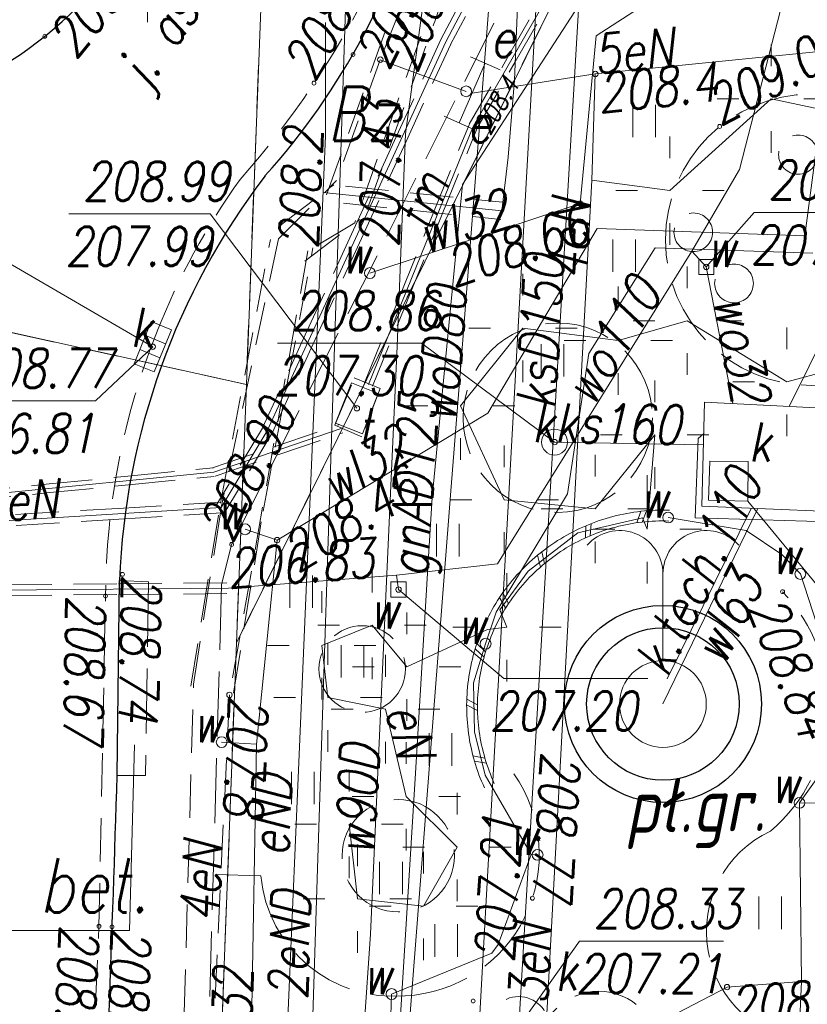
# Model space of a CAD drawing. Extents: x 6591072 to 6591270, y 5674713 to 5675005.
# Tile 34 of 37: x 6591226 to 6591244, y 5674934 to 5674957. Entities that reach past the tile are written whole.
import ezdxf
from ezdxf.enums import TextEntityAlignment as Align

# ---------------------------------------------------------------- set-up
doc = ezdxf.new("R2010")
doc.units = 0
for name, pattern in [('1', [0]), ('KOC', [2, 1.5, -0.5]), ('KOJ', [0]), ('KON', [1.5, 1, -0.5]), ('KOU', [1.5, 1, -0.5]), ('UBE', [1.5, 1, -0.5]), ('UBT', [1.5, 1, -0.5]), ('UBW', [1.5, 1, -0.5]), ('UOK', [1.5, 1, -0.5]), ('UOT', [1.5, 1, -0.5]), ('UPE', [0]), ('UPG', [0]), ('UPK', [0]), ('UPT', [0]), ('UPW', [0])]:
    doc.linetypes.add(name, pattern=pattern)
doc.layers.get('0').update_dxf_attribs({"color": 250, "linetype": 'CONTINUOUS', "lineweight": 100})
for name, color, linetype, lineweight in [('DROGI_L_0', 7, 'KON', 18), ('Dzialki', 7, '1', 18), ('Kontury', 90, '1', 18), ('Numery_konturow', 90, 'CONTINUOUS', 13), ('SDROK_T_0', 7, 'CONTINUOUS', 18), ('SDROK_T_1', 7, 'CONTINUOUS', 18), ('SDRPK_L_0', 7, 'KOJ', 25), ('SDRPK_L_1', 7, 'KOU', 18), ('SDRPK_L_2', 7, 'KOC', 18), ('SDRPT_L_1', 7, '1', 18), ('SZAPM_T_0', 7, 'CONTINUOUS', 18), ('SZZPZ_T_0', 7, 'CONTINUOUS', 18), ('UEEOA_T_3', 1, 'CONTINUOUS', 18), ('UEEOA_T_9', 1, 'CONTINUOUS', 18), ('UEEOC_T_0', 1, 'CONTINUOUS', 18), ('UEEOC_T_1', 1, 'CONTINUOUS', 18), ('UEEOO_T_0', 1, 'CONTINUOUS', 18), ('UEEPB_L_0', 1, 'UBE', 18), ('UEEPB_L_1', 1, 'UBE', 18), ('UEEPON_L_0', 1, 'UPE', 18), ('UEEPON_L_1', 1, 'UPE', 18), ('UGGOO_T_0', 2, 'CONTINUOUS', 18), ('UGGPON_L_1', 2, 'UPG', 18), ('UKKOA_T_13', 36, 'CONTINUOUS', 18), ('UKKOA_T_3', 36, 'CONTINUOUS', 18), ('UKKOA_T_4', 36, 'CONTINUOUS', 18), ('UKKOA_T_9', 36, 'CONTINUOUS', 18), ('UKKOC_T_1', 36, 'CONTINUOUS', 18), ('UKKOC_T_3', 36, 'CONTINUOUS', 18), ('UKKOC_T_4', 36, 'CONTINUOUS', 18), ('UKKOO_T_1', 36, 'CONTINUOUS', 18), ('UKKOO_T_7', 36, 'CONTINUOUS', 18), ('UKKPA_L_2', 36, '1', 18), ('UKKPA_L_5', 36, 'UOK', 18), ('UKKPOL_L_0', 36, 'UPG', 18), ('UKKPOM_L_0', 36, 'UPG', 18), ('UKKPOP_L_1', 36, 'UPG', 18), ('UTTOA_T_14', 30, 'CONTINUOUS', 18), ('UTTOA_T_3', 30, 'CONTINUOUS', 18), ('UTTOC_T_2', 30, 'CONTINUOUS', 18), ('UTTOC_T_3', 30, 'CONTINUOUS', 18), ('UTTOO_T_2', 30, 'CONTINUOUS', 18), ('UTTPA_L_6', 30, 'UOT', 18), ('UTTPB_L_2', 30, 'UBT', 18), ('UTTPOM_L_0', 30, 'UPT', 18), ('UWWOA_T_11', 5, 'CONTINUOUS', 18), ('UWWOA_T_2', 5, 'CONTINUOUS', 18), ('UWWOA_T_3', 5, 'CONTINUOUS', 18), ('UWWOA_T_7', 5, 'CONTINUOUS', 18), ('UWWOC_T_0', 5, 'CONTINUOUS', 18), ('UWWOC_T_2', 5, 'CONTINUOUS', 18), ('UWWOC_T_4', 5, 'CONTINUOUS', 18), ('UWWOO_T_0', 5, 'CONTINUOUS', 18), ('UWWOO_T_1', 5, 'CONTINUOUS', 18), ('UWWOO_T_4', 5, 'CONTINUOUS', 18), ('UWWPB_L_0', 5, 'UBW', 18), ('UWWPL_L_0', 5, 'UPW', 18), ('UWWPM_L_0', 5, 'UPW', 18), ('UWWPM_L_1', 5, 'UPW', 18), ('UWWPM_L_6', 5, 'UPW', 18), ('WUKOS_T_1', 7, 'CONTINUOUS', 18)]:
    doc.layers.add(name, color=color, linetype=linetype, lineweight=lineweight)
doc.styles.add('K1_ACAD', font='romans.shx', dxfattribs={"width": 0.8, "oblique": 12})

# ---------------------------------------------------------------- blocks, each defined once
blk = doc.blocks.new('other_WSU')
at = {"linetype": 'Continuous'}
blk.add_circle((0, 0), 0.045, dxfattribs=at)
blk = doc.blocks.new('ARM')
at = {"linetype": 'Continuous'}
blk.add_circle((0, 0), 0.125, dxfattribs=at)
blk = doc.blocks.new('other_LAT')
at = {"linetype": 'Continuous'}
for p, q in [((0, 0.75), (0, 1.25)), ((-1.25, 0), (-0.75, 0)), ((0.75, 0), (1.25, 0)), ((0, -0.75), (0, -1.25))]:
    blk.add_line(p, q, dxfattribs=at)
blk = doc.blocks.new('other_STE')
at = {"linetype": 'Continuous'}
for p, q in [((-0.75, 0.375), (-0.75, -0.375)), ((0.75, 0.375), (0.75, -0.375)), ((-0.75, 0), (0.75, 0))]:
    blk.add_line(p, q, dxfattribs=at)
blk = doc.blocks.new('other_UGE')
at = {"linetype": 'Continuous'}
blk.add_circle((0, 0), 0.0625, dxfattribs=at)
blk = doc.blocks.new('other_KRA')
at = {"linetype": 'Continuous'}
for p, q in [((-0.525, -0.25), (-0.525, 0.25)), ((-0.525, 0.25), (0.525, 0.25)), ((-0.175, -0.25), (-0.175, 0.25)), ((0.175, -0.25), (0.175, 0.25)), ((0.525, 0.25), (0.525, -0.25)), ((0.525, -0.25), (-0.525, -0.25))]:
    blk.add_line(p, q, dxfattribs=at)
blk = doc.blocks.new('other_WLZ')
at = {"linetype": 'Continuous'}
blk.add_circle((0, 0), 0.3, dxfattribs=at)
blk = doc.blocks.new('other_UGK')
at = {"linetype": 'Continuous'}
blk.add_circle((0, 0), 0.0625, dxfattribs=at)
blk = doc.blocks.new('other_WLD')
at = {"linetype": 'Continuous'}
for p, q in [((0.5, 0.333), (-0.5, 0.333)), ((-0.5, 0.333), (-0.5, -0.333)), ((0.5, -0.333), (0.5, 0.333)), ((-0.5, -0.333), (0.5, -0.333))]:
    blk.add_line(p, q, dxfattribs=at)
blk = doc.blocks.new('other_ZAS')
at = {"linetype": 'Continuous'}
for p, q in [((0.175, 0.175), (-0.175, 0.175)), ((-0.175, 0.175), (-0.175, -0.175)), ((0.175, -0.175), (0.175, 0.175)), ((-0.175, -0.175), (0.175, -0.175))]:
    blk.add_line(p, q, dxfattribs=at)
blk = doc.blocks.new('other_UGW')
at = {"linetype": 'Continuous'}
blk.add_circle((0, 0), 0.0625, dxfattribs=at)
blk = doc.blocks.new('other_FON')
at = {"linetype": 'Continuous'}
blk.add_line((0, 1), (0, 3), dxfattribs=at)
blk.add_circle((0, 0), 1, dxfattribs=at)
for centre, start, end in [((-1, 3), 0.0022, 138.5904), ((1, 3), 41.4096, 179.9978)]:
    blk.add_arc(centre, 1, start, end, dxfattribs=at)
blk = doc.blocks.new('TRA1')
at = {"linetype": 'Continuous'}
for p, q in [((-0.2625, -0.375), (-0.2625, 0.375)), ((0.2625, -0.375), (0.2625, 0.375))]:
    blk.add_line(p, q, dxfattribs=at)

msp = doc.modelspace()

# ---------------------------------------------------------------- linework, layer by layer
at = {"layer": 'DROGI_L_0', "linetype": 'KON'}
msp.add_arc((6591247.589, 5674956.77), 18.948, 95.0149, 180.4119, dxfattribs=at)
at = {"layer": 'Dzialki'}
for p, q in [((6591230.7, 5674942.56), (6591242.39, 5674966.21)), ((6591230.93, 5674948.52), (6591231.27, 5674957.38)), ((6591218.2, 5674951.33), (6591230.93, 5674948.52)), ((6591230.7, 5674942.56), (6591230.93, 5674948.52)), ((6591229.77, 5674917.99), (6591230.7, 5674942.56))]:
    msp.add_line(p, q, dxfattribs=at)
at = {"layer": 'Kontury', "linetype": 'KOU'}
for p, q in [((6591242.39, 5674966.21), (6591230.7, 5674942.56)), ((6591231.27, 5674957.38), (6591230.93, 5674948.52)), ((6591218.2, 5674951.33), (6591230.93, 5674948.52)), ((6591230.93, 5674948.52), (6591230.7, 5674942.56)), ((6591230.7, 5674942.56), (6591229.77, 5674917.99))]:
    msp.add_line(p, q, dxfattribs=at)
at = {"layer": 'SDROK_T_1', "linetype": 'Continuous'}
for p in [(6591228.35, 5674940.21), (6591221.355, 5674935.927)]:
    msp.add_line(p, (6591228.232, 5674935.927), dxfattribs=at)
at = {"layer": 'SDRPK_L_0', "linetype": 'KOJ'}
msp.add_line((6591227.95, 5674939.5), (6591228, 5674944), dxfattribs=at)
for radius in [2.273, 1.76]:
    msp.add_circle((6591240.54, 5674941.15), radius, dxfattribs=at)
for centre, radius, start, end in [((6591220.473, 5674963.776), 9.27, 275.6161, 12.8681), ((6591220.358, 5674963.74), 7.38, 269.6273, 8.3377), ((6591219.193, 5674964.267), 16.36, 318.0456, 345.7492), ((6591244.467, 5674943.34), 16.48, 142.6849, 177.7043), ((6590323.178, 5674967.662), 905.21, 356.837948, 358.21721)]:
    msp.add_arc(centre, radius, start, end, dxfattribs=at)
at = {"layer": 'SDRPK_L_1', "linetype": 'KOU'}
for p, q in [((6591227.53, 5674936.02), (6591227.68, 5674943.64)), ((6591226.73, 5674917.76), (6591227.53, 5674936.02))]:
    msp.add_line(p, q, dxfattribs=at)
for centre, radius, start, end in [((6591214.853, 5674967.23), 21.2, 318.7428, 333.4072), ((6591243.96, 5674943.766), 16.23, 144.241, 158.4009), ((6591244.3, 5674943.564), 16.62, 158.1851, 179.7375)]:
    msp.add_arc(centre, radius, start, end, dxfattribs=at)
at = {"layer": 'SDRPK_L_2', "linetype": 'KOC'}
for p, q in [((6591241.14, 5674965.78), (6591230.59, 5674944.83)), ((6591230.59, 5674944.83), (6591230.36, 5674943.9)), ((6591228, 5674944), (6591228.67, 5674943.97)), ((6591228.67, 5674943.97), (6591228.6, 5674939.5)), ((6591230.36, 5674943.9), (6591230.07, 5674933.92)), ((6591228.6, 5674939.5), (6591227.95, 5674939.5)), ((6591231.26, 5674937.19), (6591230.21, 5674937.22))]:
    msp.add_line(p, q, dxfattribs=at)
for centre, radius in [((6591243.957, 5674951.856), 3.357), ((6591243.66, 5674953.82), 0.452), ((6591241.24, 5674952.03), 0.445), ((6591242.18, 5674950.85), 0.447), ((6591238.113, 5674947.753), 2.183), ((6591233.603, 5674941.958), 0.998), ((6591234.434, 5674937.65), 1.296), ((6591239.056, 5674933.129), 1.394)]:
    msp.add_circle(centre, radius, dxfattribs=at)
for centre, radius, start, end in [((6591240.571, 5674941.111), 3.789, 310.269, 43.9233), ((6591234.431, 5674937.673), 3.257, 272.7904, 34.9783), ((6591244.11, 5674935.896), 2.567, 115.125, 264.6363), ((6591234.326, 5674937.489), 3.08, 185.5719, 274.9186)]:
    msp.add_arc(centre, radius, start, end, dxfattribs=at)
at = {"layer": 'SDRPT_L_1', "linetype": '1'}
for p, q in [((6591239.937, 5674945.33), (6591240.032, 5674945.594)), ((6591240.06, 5674945.346), (6591240.163, 5674945.607)), ((6591238.863, 5674945.032), (6591238.887, 5674945.312)), ((6591238.75, 5674944.982), (6591238.765, 5674945.262)), ((6591237.807, 5674944.388), (6591237.749, 5674944.663)), ((6591237.712, 5674944.307), (6591237.647, 5674944.58)), ((6591236.911, 5674943.364), (6591236.771, 5674943.607)), ((6591236.979, 5674943.468), (6591236.845, 5674943.715)), ((6591236.415, 5674942.231), (6591236.21, 5674942.423)), ((6591236.449, 5674942.35), (6591236.25, 5674942.548)), ((6591236.262, 5674941.127), (6591236.015, 5674941.26)), ((6591236.263, 5674941.003), (6591236.012, 5674941.128)), ((6591236.433, 5674939.901), (6591236.158, 5674939.958)), ((6591236.47, 5674939.783), (6591236.193, 5674939.831))]:
    msp.add_line(p, q, dxfattribs=at)
for radius, start, end in [(4.523, 88.0594, 104.7086), (4.523, 104.7086, 121.3579), (4.273, 88.0594, 104.7086), (4.273, 104.7086, 121.3579), (4.523, 121.3579, 138.0072), (4.273, 121.3579, 138.0072), (4.523, 138.0072, 154.6564), (4.273, 138.0072, 154.6564), (4.523, 154.6564, 171.3057), (4.273, 154.6564, 171.3057), (4.523, 171.3057, 187.9549), (4.273, 171.3057, 187.9549), (4.523, 187.9549, 204.6042), (4.273, 187.9549, 204.6042)]:
    msp.add_arc((6591240.535, 5674941.099), radius, start, end, dxfattribs=at)
at = {"layer": 'UEEPB_L_0', "linetype": 'UBE'}
for p, q in [((6591235.269, 5674956.871), (6591238.432, 5674966.374)), ((6591236.463, 5674958.452), (6591235.419, 5674956.478)), ((6591236.684, 5674958.335), (6591235.641, 5674956.362)), ((6591232.779, 5674952.892), (6591234.324, 5674957.198)), ((6591234.48, 5674957.17), (6591234.02, 5674956.01)), ((6591233.72, 5674952.555), (6591235.265, 5674956.86)), ((6591235.416, 5674956.472), (6591234.386, 5674954.23)), ((6591235.644, 5674956.368), (6591234.614, 5674954.125)), ((6591234.386, 5674954.23), (6591233.356, 5674951.987)), ((6591234.614, 5674954.125), (6591233.584, 5674951.883)), ((6591231.676, 5674952.165), (6591232.949, 5674953.123)), ((6591233.214, 5674953.096), (6591236.842, 5674952.722)), ((6591233.173, 5674952.699), (6591236.801, 5674952.324)), ((6591232.277, 5674951.366), (6591233.55, 5674952.324)), ((6591233.356, 5674951.987), (6591232.326, 5674949.745)), ((6591230.332, 5674945.785), (6591231.485, 5674951.859)), ((6591231.315, 5674945.599), (6591232.467, 5674951.672)), ((6591233.584, 5674951.883), (6591232.554, 5674949.64)), ((6591232.326, 5674949.745), (6591231.296, 5674947.502)), ((6591232.554, 5674949.64), (6591231.524, 5674947.398)), ((6591231.303, 5674947.514), (6591230.243, 5674945.744)), ((6591231.517, 5674947.386), (6591230.457, 5674945.616)), ((6591227.974, 5674945.662), (6591230.342, 5674945.805)), ((6591229.647, 5674941.559), (6591230.33, 5674945.772)), ((6591225.605, 5674945.52), (6591227.974, 5674945.662)), ((6591227.989, 5674945.413), (6591230.358, 5674945.555)), ((6591230.635, 5674941.399), (6591231.317, 5674945.612)), ((6591225.62, 5674945.27), (6591227.989, 5674945.413))]:
    msp.add_line(p, q, dxfattribs=at)
at = {"layer": 'UEEPB_L_1', "linetype": 'UBE'}
for p, q in [((6591238.46, 5674966.44), (6591233.43, 5674952.25)), ((6591234.02, 5674956.01), (6591233.01, 5674953.22)), ((6591231.67, 5674951.88), (6591233.01, 5674953.22)), ((6591233.43, 5674952.25), (6591232.35, 5674951.6)), ((6591231.67, 5674951.88), (6591230.35, 5674945.68)), ((6591232.35, 5674951.6), (6591230.54, 5674941.36)), ((6591229.71, 5674941.61), (6591230.35, 5674945.68)), ((6591229.41, 5674931.03), (6591229.71, 5674941.61)), ((6591230.54, 5674941.36), (6591230.03, 5674930.58))]:
    msp.add_line(p, q, dxfattribs=at)
at = {"layer": 'UEEPON_L_0', "linetype": 'UPE'}
for p, q in [((6591235.53, 5674956.42), (6591238.66, 5674962.34)), ((6591247.89, 5674956.58), (6591238.98, 5674955.68)), ((6591231.41, 5674947.45), (6591235.53, 5674956.42)), ((6591234.02, 5674956.01), (6591236, 5674955.28)), ((6591238.98, 5674955.68), (6591236.14, 5674955.24)), ((6591238.98, 5674955.68), (6591238.9, 5674953.23)), ((6591240.7, 5674952.99), (6591243.04, 5674955.11)), ((6591243.04, 5674955.11), (6591246.03, 5674954.46)), ((6591238.9, 5674953.23), (6591237.61, 5674929.32)), ((6591238.9, 5674953.23), (6591240.7, 5674952.99)), ((6591241.1, 5674949.99), (6591239.51, 5674949.53)), ((6591243.4, 5674948.58), (6591241.1, 5674949.99)), ((6591237.31, 5674949.82), (6591235.87, 5674948.03)), ((6591239.51, 5674949.53), (6591237.31, 5674949.82)), ((6591246.07, 5674949.3), (6591243.4, 5674948.58)), ((6591235.87, 5674948.03), (6591236.88, 5674945.86)), ((6591230.35, 5674945.68), (6591231.41, 5674947.45)), ((6591238.98, 5674945.65), (6591240.35, 5674947.36)), ((6591240.35, 5674947.36), (6591240.18, 5674945.18)), ((6591241.35, 5674947.27), (6591241.482, 5674947.388)), ((6591241.35, 5674947.27), (6591241.28, 5674945.44)), ((6591236.88, 5674945.86), (6591238.98, 5674945.65)), ((6591211.4, 5674944.54), (6591230.35, 5674945.68)), ((6591240.07, 5674945.44), (6591238.58, 5674945.1)), ((6591240.18, 5674945.18), (6591240.07, 5674945.44)), ((6591241.28, 5674945.44), (6591247.45, 5674945.27)), ((6591238.58, 5674945.1), (6591237.43, 5674944.21)), ((6591237.43, 5674944.21), (6591236.78, 5674943.32)), ((6591236.78, 5674943.32), (6591236.94, 5674942.92)), ((6591233.83, 5674942.97), (6591232.67, 5674942.5)), ((6591234.63, 5674942.01), (6591233.83, 5674942.97)), ((6591236.49, 5674942.87), (6591234.63, 5674942.01)), ((6591236.94, 5674942.92), (6591236.49, 5674942.87)), ((6591232.67, 5674942.5), (6591232.81, 5674941.3)), ((6591232.81, 5674941.3), (6591234.14, 5674941.03)), ((6591234.14, 5674941.03), (6591234.62, 5674939.02)), ((6591234.62, 5674939.02), (6591235.79, 5674937.85)), ((6591233.49, 5674936.66), (6591233.3, 5674938.38)), ((6591235.79, 5674937.85), (6591235.02, 5674936.49)), ((6591235.02, 5674936.49), (6591233.49, 5674936.66))]:
    msp.add_line(p, q, dxfattribs=at)
at = {"layer": 'UEEPON_L_1', "linetype": 'UPE'}
for p, q in [((6591233.327, 5674960.541), (6591232.572, 5674937.354)), ((6591237.195, 5674957.463), (6591237.116, 5674955.538)), ((6591232.755, 5674954.254), (6591232.755, 5674956.866)), ((6591237.116, 5674955.538), (6591236.97, 5674953.76)), ((6591232.176, 5674940.698), (6591232.755, 5674954.254)), ((6591236.97, 5674953.76), (6591236.821, 5674952.523)), ((6591236.821, 5674952.523), (6591232.699, 5674952.949)), ((6591231.426, 5674923.188), (6591232.176, 5674940.698)), ((6591232.572, 5674937.354), (6591231.803, 5674913.7))]:
    msp.add_line(p, q, dxfattribs=at)
at = {"layer": 'UGGPON_L_1', "linetype": 'UPG'}
for p, q in [((6591239.726, 5674959), (6591235.915, 5674953.135)), ((6591235.915, 5674953.135), (6591235.217, 5674945.91)), ((6591235.217, 5674945.91), (6591235.117, 5674944.295)), ((6591235.117, 5674944.295), (6591234.828, 5674939.558)), ((6591234.828, 5674939.558), (6591233.246, 5674913.63))]:
    msp.add_line(p, q, dxfattribs=at)
at = {"layer": 'UKKOC_T_3', "linetype": 'Continuous'}
for p in [(6591228.77, 5674949.39), (6591224.128, 5674948.142)]:
    msp.add_line(p, (6591227.45, 5674948.142), dxfattribs=at)
at = {"layer": 'UKKOC_T_4', "linetype": 'Continuous'}
for p, q in [((6591231.648, 5674949.47), (6591234.97, 5674949.47)), ((6591238.04, 5674947.19), (6591234.97, 5674949.47)), ((6591242.5, 5674945.83), (6591244.863, 5674942.95)), ((6591237.211, 5674933.701), (6591238.615, 5674935.68)), ((6591238.615, 5674935.68), (6591241.937, 5674935.68))]:
    msp.add_line(p, q, dxfattribs=at)
at = {"layer": 'UKKPA_L_2', "linetype": '1'}
for p, q in [((6591241.44, 5674945.71), (6591241.5, 5674948.11)), ((6591241.5, 5674948.11), (6591245.28, 5674947.92)), ((6591241.59, 5674945.85), (6591241.62, 5674946.75)), ((6591241.62, 5674946.75), (6591242.51, 5674946.74)), ((6591242.51, 5674946.74), (6591242.5, 5674945.83)), ((6591242.5, 5674945.83), (6591241.59, 5674945.85)), ((6591245.25, 5674945.55), (6591241.44, 5674945.71))]:
    msp.add_line(p, q, dxfattribs=at)
at = {"layer": 'UKKPA_L_5', "linetype": 'UOK'}
msp.add_circle((6591237.211, 5674933.701), 0.7, dxfattribs=at)
at = {"layer": 'UKKPOL_L_0', "linetype": '1'}
msp.add_line((6591241.475, 5674947.128), (6591238.04, 5674947.19), dxfattribs=at)
at = {"layer": 'UKKPOL_L_0', "linetype": 'UPK'}
msp.add_line((6591240.64, 5674941.73), (6591242.572, 5674945.662), dxfattribs=at)
at = {"layer": 'UKKPOM_L_0', "linetype": 'UPG'}
msp.add_line((6591219.8, 5674954.6), (6591228.77, 5674949.39), dxfattribs=at)
at = {"layer": 'UKKPOP_L_1', "linetype": 'UPK'}
for p, q in [((6591239.095, 5674965.789), (6591237.211, 5674933.701)), ((6591236.057, 5674929.305), (6591237.944, 5674963.218))]:
    msp.add_line(p, q, dxfattribs=at)
at = {"layer": 'UTTOC_T_3', "linetype": 'Continuous'}
for p in [(6591226.834, 5674952.455), (6591233.48, 5674947.97)]:
    msp.add_line(p, (6591230.091, 5674952.455), dxfattribs=at)
at = {"layer": 'UTTPA_L_6', "linetype": 'UOT'}
for p, q in [((6591232.97, 5674947.58), (6591233.42, 5674948.67)), ((6591233.42, 5674948.67), (6591234.02, 5674948.43)), ((6591234.02, 5674948.43), (6591233.59, 5674947.31)), ((6591233.59, 5674947.31), (6591232.97, 5674947.58))]:
    msp.add_line(p, q, dxfattribs=at)
at = {"layer": 'UTTPB_L_2', "linetype": 'UBT'}
for p, q in [((6591236.958, 5674956.06), (6591237.843, 5674957.6)), ((6591237.132, 5674955.96), (6591238.017, 5674957.5)), ((6591236.073, 5674954.52), (6591236.958, 5674956.06)), ((6591236.247, 5674954.42), (6591237.132, 5674955.96)), ((6591235.264, 5674952.524), (6591236.067, 5674954.508)), ((6591235.449, 5674952.449), (6591236.253, 5674954.432)), ((6591234.461, 5674950.541), (6591235.264, 5674952.524)), ((6591234.646, 5674950.466), (6591235.449, 5674952.449)), ((6591233.657, 5674948.558), (6591234.461, 5674950.541)), ((6591233.843, 5674948.482), (6591234.646, 5674950.466)), ((6591231.618, 5674947.095), (6591233.088, 5674947.595)), ((6591231.682, 5674946.905), (6591233.152, 5674947.405)), ((6591230.148, 5674946.595), (6591231.618, 5674947.095)), ((6591230.212, 5674946.405), (6591231.682, 5674946.905)), ((6591228.274, 5674946.412), (6591230.17, 5674946.6)), ((6591224.481, 5674946.037), (6591226.378, 5674946.225)), ((6591226.378, 5674946.225), (6591228.274, 5674946.412)), ((6591228.294, 5674946.213), (6591230.19, 5674946.4)), ((6591224.501, 5674945.838), (6591226.397, 5674946.025)), ((6591226.397, 5674946.025), (6591228.294, 5674946.213))]:
    msp.add_line(p, q, dxfattribs=at)
at = {"layer": 'UTTPOM_L_0', "linetype": 'UPT'}
for p, q in [((6591236.16, 5674954.47), (6591239.7, 5674960.63)), ((6591233.75, 5674948.52), (6591236.16, 5674954.47)), ((6591230.18, 5674946.5), (6591233.12, 5674947.5)), ((6591230.18, 5674946.5), (6591215.01, 5674945))]:
    msp.add_line(p, q, dxfattribs=at)
at = {"layer": 'UWWOC_T_0', "linetype": 'Continuous'}
for p, q in [((6591241.54, 5674951.23), (6591242.643, 5674952.487)), ((6591242.643, 5674952.487), (6591245.933, 5674952.487))]:
    msp.add_line(p, q, dxfattribs=at)
at = {"layer": 'UWWOC_T_2', "linetype": 'Continuous'}
for p, q in [((6591234.44, 5674943.79), (6591236.868, 5674941.737)), ((6591236.868, 5674941.737), (6591240.19, 5674941.737))]:
    msp.add_line(p, q, dxfattribs=at)
at = {"layer": 'UWWPB_L_0', "linetype": 'UBW'}
for p, q in [((6591225.439, 5674943.901), (6591227.979, 5674943.923)), ((6591227.979, 5674943.923), (6591230.519, 5674943.945)), ((6591225.441, 5674943.651), (6591227.981, 5674943.673)), ((6591227.981, 5674943.673), (6591230.521, 5674943.695))]:
    msp.add_line(p, q, dxfattribs=at)
at = {"layer": 'UWWPL_L_0', "linetype": 'UPW'}
for p, q in [((6591243.81, 5674951.95), (6591244.78, 5674959.31)), ((6591239, 5674956.56), (6591241.4, 5674958.12)), ((6591238.63, 5674952.69), (6591239, 5674956.56)), ((6591233.78, 5674951.09), (6591238.63, 5674952.69)), ((6591236.5, 5674947.86), (6591239.02, 5674952.12)), ((6591239.02, 5674952.12), (6591243.81, 5674951.95)), ((6591238.83, 5674949.23), (6591240.36, 5674951.67)), ((6591240.36, 5674951.67), (6591244, 5674951.55)), ((6591243.451, 5674948.012), (6591244.68, 5674950.5)), ((6591238.34, 5674946), (6591238.83, 5674949.23)), ((6591231.64, 5674944.93), (6591236.5, 5674947.86)), ((6591236.69, 5674943.27), (6591238.34, 5674946)), ((6591240.54, 5674941.15), (6591242.726, 5674945.656)), ((6591240.66, 5674945.45), (6591242.46, 5674945.15)), ((6591231.64, 5674944.93), (6591230.9, 5674945.18)), ((6591242.46, 5674945.15), (6591243.28, 5674944.6)), ((6591231.16, 5674940.22), (6591231.64, 5674944.93)), ((6591243.28, 5674944.6), (6591243.71, 5674944.15)), ((6591243.71, 5674944.15), (6591244.36, 5674942.16)), ((6591236.45, 5674942.54), (6591236.69, 5674943.27)), ((6591236.17, 5674941.64), (6591236.45, 5674942.54)), ((6591236.19, 5674940.51), (6591236.17, 5674941.64)), ((6591236.44, 5674939.51), (6591236.19, 5674940.51)), ((6591231.16, 5674940.22), (6591230.36, 5674940.27)), ((6591230.98, 5674929.94), (6591231.16, 5674940.22)), ((6591244.27, 5674939.68), (6591243.69, 5674938.87)), ((6591237.5, 5674937.68), (6591236.44, 5674939.51)), ((6591243.69, 5674938.87), (6591243.74, 5674934.75)), ((6591243.69, 5674938.87), (6591247.23, 5674938.82)), ((6591236.74, 5674935.6), (6591237.5, 5674937.68)), ((6591234.28, 5674934.46), (6591236.59, 5674935.4)), ((6591243.74, 5674934.75), (6591242.02, 5674934.62)), ((6591234.2, 5674932.17), (6591234.28, 5674934.46)), ((6591242.02, 5674934.62), (6591239.11, 5674933.11))]:
    msp.add_line(p, q, dxfattribs=at)
at = {"layer": 'UWWPM_L_0', "linetype": 'UPW'}
for p, q in [((6591242.31, 5674953.48), (6591244.68, 5674962.74)), ((6591241.21, 5674951.59), (6591242.31, 5674953.48)), ((6591236.72, 5674944.38), (6591241.21, 5674951.59)), ((6591241.21, 5674951.59), (6591241.54, 5674951.23)), ((6591242.15, 5674948.077), (6591241.54, 5674951.23)), ((6591234.39, 5674944.12), (6591236.72, 5674944.38)), ((6591230.52, 5674943.82), (6591234.39, 5674944.12)), ((6591234.39, 5674944.12), (6591234.44, 5674943.79)), ((6591217.82, 5674943.71), (6591230.52, 5674943.82)), ((6591237.5, 5674937.68), (6591237.65, 5674937.67)), ((6591236.59, 5674935.4), (6591236.74, 5674935.6)), ((6591243.66, 5674932.97), (6591243.74, 5674934.75))]:
    msp.add_line(p, q, dxfattribs=at)
at = {"layer": 'UWWPM_L_1', "linetype": 'UPW'}
for p, q in [((6591235.89, 5674949.158), (6591236.553, 5674957.65)), ((6591235.649, 5674946.07), (6591235.89, 5674949.158)), ((6591233.587, 5674919.685), (6591235.649, 5674946.07))]:
    msp.add_line(p, q, dxfattribs=at)
at = {"layer": 'UWWPM_L_6', "linetype": 'UPW'}
for p, q in [((6591235.67, 5674962.269), (6591234.604, 5674954.3)), ((6591234.604, 5674954.3), (6591234.412, 5674949.405)), ((6591234.412, 5674949.405), (6591233.792, 5674935.845)), ((6591233.792, 5674935.845), (6591232.822, 5674921.954))]:
    msp.add_line(p, q, dxfattribs=at)

# ---------------------------------------------------------------- block references
at = {"layer": 'SZAPM_T_0'}
msp.add_blockref('other_FON', (6591240.54, 5674941.15), dxfattribs=at)
at = {"layer": 'SZAPM_T_0', "color": 253}
msp.add_blockref('other_FON', (6591240.54, 5674941.15), dxfattribs=at)
at = {"layer": 'SZZPZ_T_0'}
for p in [(6591240.11, 5674954.597), (6591239.644, 5674951.489), (6591237.993, 5674949.076), (6591235.579, 5674944.927), (6591232.192, 5674943.742), (6591233.378, 5674942.133), (6591235.41, 5674940.101), (6591232.235, 5674939.211), (6591234.267, 5674937.137), (6591243.012, 5674936.333), (6591235.537, 5674935.697)]:
    msp.add_blockref('TRA1', p, dxfattribs=at)
at = {"layer": 'SZZPZ_T_0', "color": 253}
for p in [(6591240.11, 5674954.597), (6591239.644, 5674951.489), (6591237.993, 5674949.076), (6591235.579, 5674944.927), (6591232.192, 5674943.742), (6591233.378, 5674942.133), (6591235.41, 5674940.101), (6591232.235, 5674939.211), (6591234.267, 5674937.137), (6591243.012, 5674936.333), (6591235.537, 5674935.697)]:
    msp.add_blockref('TRA1', p, dxfattribs=at)
at = {"layer": 'UEEOA_T_9'}
for name, p, rotation in [('other_LAT', (6591243.04, 5674955.11), 269.9999974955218), ('other_STE', (6591236.14, 5674955.24), 66.25050266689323), ('ARM', (6591236, 5674955.28), 62.41999597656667), ('other_LAT', (6591240.7, 5674952.99), 269.9999974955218), ('other_LAT', (6591241.1, 5674949.99), 269.9999974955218), ('other_LAT', (6591237.31, 5674949.82), 269.9999974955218), ('other_LAT', (6591239.51, 5674949.53), 269.9999974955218), ('other_LAT', (6591243.4, 5674948.58), 269.9999974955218), ('other_LAT', (6591235.87, 5674948.03), 269.9999974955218), ('other_LAT', (6591240.35, 5674947.36), 269.9999974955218), ('other_LAT', (6591236.88, 5674945.86), 269.9999974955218), ('other_LAT', (6591238.98, 5674945.65), 269.9999974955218), ('other_LAT', (6591240.18, 5674945.18), 269.9999974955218), ('other_LAT', (6591233.83, 5674942.97), 269.9999974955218), ('other_LAT', (6591236.94, 5674942.92), 269.9999974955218), ('other_LAT', (6591232.67, 5674942.5), 269.9999974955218), ('other_LAT', (6591234.63, 5674942.01), 269.9999974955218), ('other_LAT', (6591232.81, 5674941.3), 269.9999974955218), ('other_LAT', (6591234.14, 5674941.03), 269.9999974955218), ('other_LAT', (6591234.62, 5674939.02), 269.9999974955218), ('other_LAT', (6591233.3, 5674938.38), 269.9999974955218), ('other_LAT', (6591235.79, 5674937.85), 269.9999974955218), ('other_LAT', (6591233.49, 5674936.66), 269.9999974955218), ('other_LAT', (6591235.02, 5674936.49), 269.9999974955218)]:
    msp.add_blockref(name, p, dxfattribs=dict(at, rotation=rotation))
at = {"layer": 'UEEOA_T_9', "color": 253}
for name, p, rotation in [('other_LAT', (6591243.04, 5674955.11), 269.9999974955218), ('other_STE', (6591236.14, 5674955.24), 66.25050266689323), ('ARM', (6591236, 5674955.28), 62.41999597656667), ('other_LAT', (6591240.7, 5674952.99), 269.9999974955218), ('other_LAT', (6591241.1, 5674949.99), 269.9999974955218), ('other_LAT', (6591237.31, 5674949.82), 269.9999974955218), ('other_LAT', (6591239.51, 5674949.53), 269.9999974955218), ('other_LAT', (6591243.4, 5674948.58), 269.9999974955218), ('other_LAT', (6591235.87, 5674948.03), 269.9999974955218), ('other_LAT', (6591240.35, 5674947.36), 269.9999974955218), ('other_LAT', (6591236.88, 5674945.86), 269.9999974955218), ('other_LAT', (6591238.98, 5674945.65), 269.9999974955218), ('other_LAT', (6591240.18, 5674945.18), 269.9999974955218), ('other_LAT', (6591233.83, 5674942.97), 269.9999974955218), ('other_LAT', (6591236.94, 5674942.92), 269.9999974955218), ('other_LAT', (6591232.67, 5674942.5), 269.9999974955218), ('other_LAT', (6591234.63, 5674942.01), 269.9999974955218), ('other_LAT', (6591232.81, 5674941.3), 269.9999974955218), ('other_LAT', (6591234.14, 5674941.03), 269.9999974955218), ('other_LAT', (6591234.62, 5674939.02), 269.9999974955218), ('other_LAT', (6591233.3, 5674938.38), 269.9999974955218), ('other_LAT', (6591235.79, 5674937.85), 269.9999974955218), ('other_LAT', (6591233.49, 5674936.66), 269.9999974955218), ('other_LAT', (6591235.02, 5674936.49), 269.9999974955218)]:
    msp.add_blockref(name, p, dxfattribs=dict(at, rotation=rotation))
at = {"layer": 'UEEOC_T_0'}
msp.add_blockref('other_UGE', (6591238.98, 5674955.68), dxfattribs=at)
at = {"layer": 'UEEOC_T_0', "color": 253}
msp.add_blockref('other_UGE', (6591238.98, 5674955.68), dxfattribs=at)
at = {"layer": 'UEEOC_T_1'}
for p in [(6591234.02, 5674956.01), (6591230.54, 5674941.36)]:
    msp.add_blockref('other_UGE', p, dxfattribs=at)
at = {"layer": 'UEEOC_T_1', "color": 253}
for p in [(6591234.02, 5674956.01), (6591230.54, 5674941.36)]:
    msp.add_blockref('other_UGE', p, dxfattribs=at)
at = {"layer": 'UKKOA_T_13'}
msp.add_blockref('other_WLZ', (6591238.04, 5674947.19), dxfattribs=at)
at = {"layer": 'UKKOA_T_13', "color": 253}
msp.add_blockref('other_WLZ', (6591238.04, 5674947.19), dxfattribs=at)
at = {"layer": 'UKKOA_T_9', "rotation": 67.79614715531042}
msp.add_blockref('other_KRA', (6591228.77, 5674949.39), dxfattribs=at)
at = {"layer": 'UKKOA_T_9', "color": 253, "rotation": 67.79614715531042}
msp.add_blockref('other_KRA', (6591228.77, 5674949.39), dxfattribs=at)
at = {"layer": 'UKKOC_T_3'}
msp.add_blockref('other_UGK', (6591228.77, 5674949.39), dxfattribs=at)
at = {"layer": 'UKKOC_T_3', "color": 253}
msp.add_blockref('other_UGK', (6591228.77, 5674949.39), dxfattribs=at)
at = {"layer": 'UKKOC_T_4'}
msp.add_blockref('other_UGK', (6591238.04, 5674947.19), dxfattribs=at)
at = {"layer": 'UKKOC_T_4', "color": 253}
msp.add_blockref('other_UGK', (6591238.04, 5674947.19), dxfattribs=at)
at = {"layer": 'UTTOA_T_14', "rotation": 68.50001180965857}
msp.add_blockref('other_WLD', (6591233.48, 5674947.97), dxfattribs=at)
at = {"layer": 'UTTOA_T_14', "color": 253, "rotation": 68.50001180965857}
msp.add_blockref('other_WLD', (6591233.48, 5674947.97), dxfattribs=at)
at = {"layer": 'UTTOC_T_3'}
msp.add_blockref('other_UGE', (6591233.48, 5674947.97), dxfattribs=at)
at = {"layer": 'UTTOC_T_3', "color": 253}
msp.add_blockref('other_UGE', (6591233.48, 5674947.97), dxfattribs=at)
at = {"layer": 'UWWOA_T_11', "rotation": 269.9999974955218}
msp.add_blockref('other_ZAS', (6591241.54, 5674951.23), dxfattribs=at)
at = {"layer": 'UWWOA_T_11', "color": 253, "rotation": 269.9999974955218}
msp.add_blockref('other_ZAS', (6591241.54, 5674951.23), dxfattribs=at)
at = {"layer": 'UWWOA_T_7'}
for p in [(6591233.78, 5674951.09), (6591240.66, 5674945.45), (6591230.9, 5674945.18), (6591243.71, 5674944.15), (6591236.45, 5674942.54), (6591230.36, 5674940.27), (6591243.69, 5674938.87), (6591237.65, 5674937.67), (6591234.28, 5674934.46)]:
    msp.add_blockref('ARM', p, dxfattribs=at)
at = {"layer": 'UWWOA_T_7', "color": 253}
for p in [(6591233.78, 5674951.09), (6591240.66, 5674945.45), (6591230.9, 5674945.18), (6591243.71, 5674944.15), (6591236.45, 5674942.54), (6591230.36, 5674940.27), (6591243.69, 5674938.87), (6591237.65, 5674937.67), (6591234.28, 5674934.46)]:
    msp.add_blockref('ARM', p, dxfattribs=at)
at = {"layer": 'UWWOA_T_7', "rotation": 269.9999974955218}
msp.add_blockref('other_ZAS', (6591234.44, 5674943.79), dxfattribs=at)
at = {"layer": 'UWWOA_T_7', "color": 253, "rotation": 269.9999974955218}
msp.add_blockref('other_ZAS', (6591234.44, 5674943.79), dxfattribs=at)
at = {"layer": 'UWWOC_T_0'}
for p in [(6591238.63, 5674952.69), (6591231.64, 5674944.93), (6591242.02, 5674934.62)]:
    msp.add_blockref('other_UGW', p, dxfattribs=at)
at = {"layer": 'UWWOC_T_0', "color": 253}
for p in [(6591238.63, 5674952.69), (6591231.64, 5674944.93), (6591242.02, 5674934.62)]:
    msp.add_blockref('other_UGW', p, dxfattribs=at)
at = {"layer": 'UWWOC_T_2'}
for p in [(6591241.54, 5674951.23), (6591234.44, 5674943.79)]:
    msp.add_blockref('other_UGE', p, dxfattribs=at)
at = {"layer": 'UWWOC_T_2', "color": 253}
for p in [(6591241.54, 5674951.23), (6591234.44, 5674943.79)]:
    msp.add_blockref('other_UGE', p, dxfattribs=at)
at = {"layer": 'WUKOS_T_1'}
for p in [(6591226.28, 5674956.55), (6591233.39, 5674956.13), (6591232.49, 5674955.47), (6591241.85, 5674954.47), (6591230.59, 5674944.83), (6591228.07, 5674944.14), (6591243.3, 5674943.74), (6591227.68, 5674943.64), (6591237.53, 5674936.67), (6591227.53, 5674936.02), (6591227.83, 5674936.01)]:
    msp.add_blockref('other_WSU', p, dxfattribs=at)
at = {"layer": 'WUKOS_T_1', "color": 253}
for p in [(6591226.28, 5674956.55), (6591233.39, 5674956.13), (6591232.49, 5674955.47), (6591241.85, 5674954.47), (6591230.59, 5674944.83), (6591228.07, 5674944.14), (6591243.3, 5674943.74), (6591227.68, 5674943.64), (6591237.53, 5674936.67), (6591227.53, 5674936.02), (6591227.83, 5674936.01)]:
    msp.add_blockref('other_WSU', p, dxfattribs=at)
at = {"layer": 'WUKOS_T_1', "rotation": 2.398260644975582}
msp.add_blockref('other_WSU', (6591236.163, 5674934.299), dxfattribs=at)
at = {"layer": 'WUKOS_T_1', "color": 253, "rotation": 2.398260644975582}
msp.add_blockref('other_WSU', (6591236.163, 5674934.299), dxfattribs=at)

# ---------------------------------------------------------------- texts
at = {"layer": 'Numery_konturow', "style": 'K1_ACAD', "oblique": 12, "width": 0.8}
msp.add_text('Bz', height=1.25, dxfattribs=at).set_placement((6591232.786, 5674955.387), align=Align.TOP_LEFT)
at = {"layer": 'SDROK_T_0', "style": 'K1_ACAD', "oblique": 12, "width": 0.8}
msp.add_text('j. asf.', height=0.9, rotation=55.75, dxfattribs=at).set_placement((6591229.19, 5674956.67), align=Align.MIDDLE)
at = {"layer": 'SDROK_T_1', "style": 'K1_ACAD', "oblique": 12, "width": 0.8}
msp.add_text('pł.gr.', height=1.25, rotation=0.8162, dxfattribs=at).set_placement((6591241.295, 5674938.638), align=Align.MIDDLE)
msp.add_text('ch. pł. bet.', height=1.25, dxfattribs=at).set_placement((6591228.678, 5674936.343), align=Align.RIGHT)
at = {"layer": 'UEEOA_T_3', "style": 'K1_ACAD', "oblique": 12, "width": 0.8}
for p in [(6591236.56, 5674956.97), (6591236.02, 5674955)]:
    msp.add_text('e', height=0.9, dxfattribs=at).set_placement(p, align=Align.TOP_LEFT)
at = {"layer": 'UEEOC_T_0', "style": 'K1_ACAD', "oblique": 12, "width": 0.8}
msp.add_text('208.4', height=0.9, rotation=5.7679, dxfattribs=at).set_placement((6591238.98, 5674955.68), align=Align.TOP_LEFT)
msp.add_text('208.2', height=0.9, rotation=87.5526, dxfattribs=at).set_placement((6591232.575, 5674951.635))
at = {"layer": 'UEEOC_T_1', "style": 'K1_ACAD', "oblique": 12, "width": 0.8}
msp.add_text('208.0', height=0.9, rotation=68.03, dxfattribs=at).set_placement((6591234.02, 5674956.01), align=Align.TOP_LEFT)
msp.add_text('207.8', height=0.9, rotation=267.27, dxfattribs=at).set_placement((6591230.54, 5674941.36))
at = {"layer": 'UEEOO_T_0', "style": 'K1_ACAD', "oblique": 12, "width": 0.8}
for s, rotation, p in [('5eN', 5.7679, (6591238.98, 5674955.68)), ('4eN', 86.9117, (6591238.775, 5674950.913)), ('eN', 3.44, (6591225.37, 5674945.38)), ('eN', 283.431, (6591234.14, 5674941.03)), ('eND', 87.5513, (6591231.9, 5674937.622)), ('4eN', 87.2914, (6591230.291, 5674936.094)), ('2eND', 88.1371, (6591232.331, 5674934.323)), ('3eN', 86.9117, (6591237.873, 5674934.203))]:
    msp.add_text(s, height=0.9, rotation=rotation, dxfattribs=at).set_placement(p)
at = {"layer": 'UGGOO_T_0', "style": 'K1_ACAD', "oblique": 12, "width": 0.8}
msp.add_text('gnAD125', height=0.9, rotation=86.5055, dxfattribs=at).set_placement((6591235.102, 5674944.056))
at = {"layer": 'UKKOA_T_3', "style": 'K1_ACAD', "oblique": 12, "width": 0.8}
msp.add_text('k', height=0.9, dxfattribs=at).set_placement((6591242.51, 5674946.74))
at = {"layer": 'UKKOA_T_4', "style": 'K1_ACAD', "oblique": 12, "width": 0.8}
msp.add_text('k', height=0.9, dxfattribs=at).set_placement((6591238.04, 5674947.19), align=Align.RIGHT)
msp.add_text('k', height=0.9, rotation=2.3987, dxfattribs=at).set_placement((6591238.576, 5674934.551), align=Align.RIGHT)
at = {"layer": 'UKKOC_T_1', "style": 'K1_ACAD', "oblique": 12, "width": 0.8}
msp.add_text('207.21', height=0.9, rotation=86.6395, dxfattribs=at).set_placement((6591237.097, 5674935.176))
at = {"layer": 'UKKOC_T_3', "style": 'K1_ACAD', "oblique": 12, "width": 0.8}
msp.add_text('k', height=0.9, dxfattribs=at).set_placement((6591228.77, 5674949.39), align=Align.RIGHT)
for s, p in [('208.77', (6591224.45, 5674949.342)), ('206.81', (6591224.048, 5674947.842))]:
    msp.add_text(s, height=0.9, dxfattribs=at).set_placement(p, align=Align.TOP_LEFT)
at = {"layer": 'UKKOC_T_4', "style": 'K1_ACAD', "oblique": 12, "width": 0.8}
for s, p in [('208.86', (6591231.97, 5674950.67)), ('207.30', (6591231.568, 5674949.17)), ('208.33', (6591238.936, 5674936.88)), ('207.21', (6591238.534, 5674935.38))]:
    msp.add_text(s, height=0.9, dxfattribs=at).set_placement(p, align=Align.TOP_LEFT)
at = {"layer": 'UKKOO_T_1', "style": 'K1_ACAD', "oblique": 12, "width": 0.8}
for s, rotation, p in [('ksD150', 86.6407, (6591238.047, 5674947.932)), ('ks160', 358.9738, (6591238.04, 5674947.19))]:
    msp.add_text(s, height=0.9, rotation=rotation, dxfattribs=at).set_placement(p)
at = {"layer": 'UKKOO_T_7', "style": 'K1_ACAD', "oblique": 12, "width": 0.8}
msp.add_text('k.tech.110', height=0.9, rotation=63.8365, dxfattribs=at).set_placement((6591240.64, 5674941.73))
at = {"layer": 'UTTOA_T_3', "style": 'K1_ACAD', "oblique": 12, "width": 0.8}
msp.add_text('t', height=0.9, dxfattribs=at).set_placement((6591233.48, 5674947.97), align=Align.TOP_LEFT)
at = {"layer": 'UTTOC_T_2', "style": 'K1_ACAD', "oblique": 12, "width": 0.8}
msp.add_text('208.4', height=0.45, rotation=60.08, dxfattribs=at).set_placement((6591236.16, 5674954.47), align=Align.TOP_LEFT)
at = {"layer": 'UTTOC_T_3', "style": 'K1_ACAD', "oblique": 12, "width": 0.8}
for s, p in [('208.99', (6591227.156, 5674953.655)), ('207.99', (6591226.754, 5674952.155))]:
    msp.add_text(s, height=0.9, dxfattribs=at).set_placement(p, align=Align.TOP_LEFT)
at = {"layer": 'UTTOO_T_2', "style": 'K1_ACAD', "oblique": 12, "width": 0.8}
msp.add_text('tm', height=0.9, rotation=67.93, dxfattribs=at).set_placement((6591235.15, 5674951.99))
at = {"layer": 'UWWOA_T_2', "style": 'K1_ACAD', "oblique": 12, "width": 0.8}
for p in [(6591233.78, 5674951.09), (6591240.66, 5674945.45), (6591230.9, 5674945.18), (6591243.71, 5674944.15), (6591236.45, 5674942.54), (6591230.36, 5674940.27), (6591243.69, 5674938.87), (6591237.65, 5674937.67), (6591234.28, 5674934.46)]:
    msp.add_text('w', height=0.9, dxfattribs=at).set_placement(p, align=Align.RIGHT)
msp.add_text('w', height=0.9, dxfattribs=at).set_placement((6591234.44, 5674943.79), align=Align.TOP_RIGHT)
at = {"layer": 'UWWOA_T_3', "style": 'K1_ACAD', "oblique": 12, "width": 0.8}
msp.add_text('w', height=0.9, dxfattribs=at).set_placement((6591241.54, 5674951.23))
at = {"layer": 'UWWOC_T_0', "style": 'K1_ACAD', "oblique": 12, "width": 0.8}
for s, p in [('208.92', (6591242.964, 5674953.687)), ('207.26', (6591242.563, 5674952.187))]:
    msp.add_text(s, height=0.9, dxfattribs=at).set_placement(p, align=Align.TOP_LEFT)
msp.add_text('208.66', height=0.9, rotation=18.6621, dxfattribs=at).set_placement((6591238.63, 5674952.69), align=Align.TOP_RIGHT)
for s, rotation, p in [('208.46', 31.085, (6591231.64, 5674944.93)), ('208.37', 4.3223, (6591242.02, 5674934.62))]:
    msp.add_text(s, height=0.9, rotation=rotation, dxfattribs=at).set_placement(p, align=Align.TOP_LEFT)
msp.add_text('206.83', height=0.9, rotation=4.41, dxfattribs=at).set_placement((6591230.52, 5674943.82))
at = {"layer": 'UWWOC_T_2', "style": 'K1_ACAD', "oblique": 12, "width": 0.8}
msp.add_text('207.20', height=0.9, dxfattribs=at).set_placement((6591236.546, 5674940.537))
at = {"layer": 'UWWOC_T_4', "style": 'K1_ACAD', "oblique": 12, "width": 0.8}
msp.add_text('207.43', height=0.9, rotation=88.8977, dxfattribs=at).set_placement((6591234.443, 5674951.677))
at = {"layer": 'UWWOO_T_0', "style": 'K1_ACAD', "oblique": 12, "width": 0.8}
for s, rotation, p in [('woD80', 85.5332, (6591235.769, 5674947.611)), ('wo110', 58.47, (6591238.92, 5674947.96)), ('wo32', 280.9435, (6591241.683, 5674950.491))]:
    msp.add_text(s, height=0.9, rotation=rotation, dxfattribs=at).set_placement(p)
at = {"layer": 'UWWOO_T_1', "style": 'K1_ACAD', "oblique": 12, "width": 0.8}
for rotation, p in [(18.2576, (6591235.049, 5674951.509)), (31.085, (6591232.964, 5674945.728)), (88.9969, (6591231.032, 5674932.901))]:
    msp.add_text('wl32', height=0.9, rotation=rotation, dxfattribs=at).set_placement(p)
msp.add_text('wl63', height=0.9, rotation=64.1223, dxfattribs=at).set_placement((6591241.141, 5674942.388), align=Align.TOP_LEFT)
at = {"layer": 'UWWOO_T_4', "style": 'K1_ACAD', "oblique": 12, "width": 0.8}
msp.add_text('w90D', height=0.9, rotation=87.1739, dxfattribs=at).set_placement((6591233.874, 5674937.634))
at = {"layer": 'WUKOS_T_1', "style": 'K1_ACAD', "oblique": 12, "width": 0.8}
for s, rotation, p in [('209.12', 51.19, (6591226.28, 5674956.55)), ('209.11', 63.94, (6591233.39, 5674956.13)), ('208.67', 268.87, (6591227.68, 5674943.64)), ('208.84', 291.9515, (6591243.3, 5674943.74)), ('208.62', 267.49, (6591227.53, 5674936.02))]:
    msp.add_text(s, height=0.9, rotation=rotation, dxfattribs=at).set_placement(p, align=Align.TOP_LEFT)
for s, rotation, p in [('208.99', 59.82, (6591232.49, 5674955.47)), ('209.05', 28.272, (6591241.85, 5674954.47)), ('208.90', 63.27, (6591230.59, 5674944.83)), ('208.74', 268.48, (6591228.07, 5674944.14)), ('208.65', 267.97, (6591227.83, 5674936.01))]:
    msp.add_text(s, height=0.9, rotation=rotation, dxfattribs=at).set_placement(p)
msp.add_text('208.77', height=0.9, rotation=266.3858, dxfattribs=at).set_placement((6591237.53, 5674936.67), align=Align.RIGHT)

doc.saveas('drawing.dxf')
